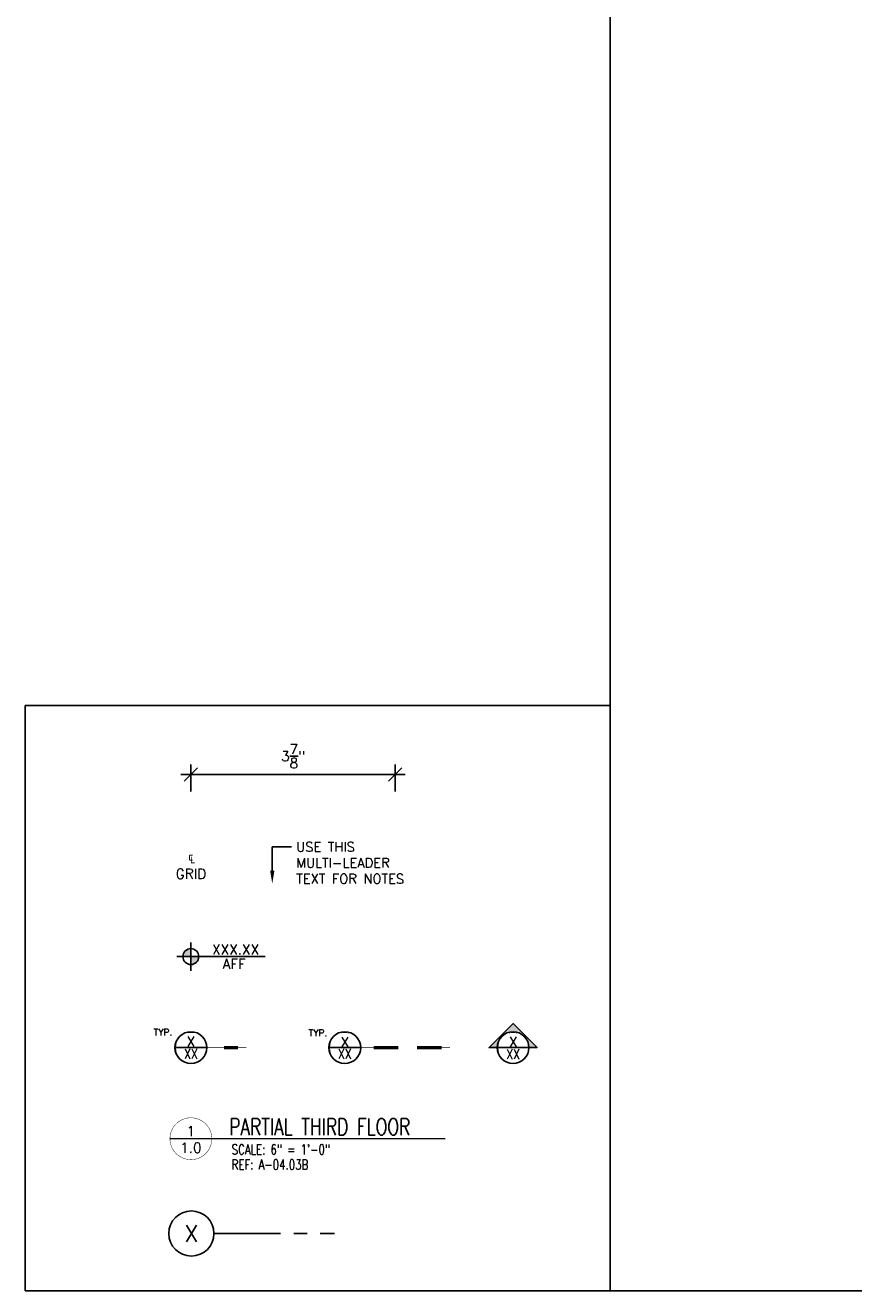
# Model space of a CAD drawing. Header units: inches. Extents: x 0 to 70.2, y 0 to 53.
# Tile 1 of 13: x 0 to 15.6, y 0 to 23.8. Entities that reach past the tile are written whole.
import ezdxf
from ezdxf import colors
from ezdxf.entities.mleader import LeaderData, LeaderLine
from ezdxf.enums import TextEntityAlignment as Align
from ezdxf.math import Vec2, Vec3

# ---------------------------------------------------------------- set-up
doc = ezdxf.new("R2010")
doc.units = ezdxf.units.IN
doc.header["$MEASUREMENT"] = 0
doc.linetypes.add('CENTER', pattern=[2, 1.25, -0.25, 0.25, -0.25])
for name, color, linetype in [('1-DIM', 4, 'Continuous'), ('1-REF', 4, 'Continuous'), ('1-TEXT', 2, 'Continuous'), ('1-TITLE', 4, 'Continuous')]:
    doc.layers.add(name, color=color, linetype=linetype)
doc.layers.add('1-VIEWPORT', color=3, linetype='Continuous', plot=False)
doc.styles.add('ROMANS', font='romans.shx')
doc.styles.add('TEXT', font='romans.shx')
doc.dimstyles.new('DIM 6-12', dxfattribs={"dimscale": 2, "dimtxt": 0.09375, "dimasz": 0.125, "dimexe": 0.09375, "dimexo": 0.09375, "dimgap": 0.0625, "dimtad": 1, "dimdec": 4, "dimzin": 3, "dimdsep": 46, "dimlunit": 5, "dimtxsty": 'TEXT', "dimblk": 'OBLIQUE', "dimcen": 0.09375, "dimdle": 0.09375, "dimclrd": 256, "dimclre": 4, "dimclrt": 2, "dimadec": 0, "dimazin": 0, "dimtfac": 1, "dimtdec": 4, "dimtmove": 0, "dimatfit": 3, "dimfxl": 1, "dimtfill": 1, "dimtolj": 1, "dimtzin": 0, "dimlwd": -1, "dimlwe": -1, "dimarcsym": 0})

# ---------------------------------------------------------------- blocks, each defined once
blk = doc.blocks.new('_Oblique')
at = {"color": 0, "linetype": 'ByBlock', "lineweight": -2}
blk.add_line((-0.5, -0.5), (0.5, 0.5), dxfattribs=at)
blk = doc.blocks.new('*D15')
at = {"layer": '1-DIM', "color": 4, "transparency": 16777216}
for p, q in [((3.115, 9.382), (3.115, 9.892)), ((6.959, 9.382), (6.959, 9.892))]:
    blk.add_line(p, q, dxfattribs=at)
at = {"layer": '1-DIM', "transparency": 16777216}
blk.add_line((2.927, 9.704), (7.146, 9.704), dxfattribs=at)
at = {"layer": 'Defpoints', "color": 0, "transparency": 16777216}
for p in [(6.959, 9.704), (3.115, 9.194), (6.959, 9.194)]:
    blk.add_point(p, dxfattribs=at)
at = {"layer": '1-DIM', "transparency": 16777216, "xscale": 0.25, "yscale": 0.25, "zscale": 0.25, "rotation": 180}
blk.add_blockref('_Oblique', (3.115, 9.704), dxfattribs=at)
at = {"layer": '1-DIM', "transparency": 16777216, "xscale": 0.25, "yscale": 0.25, "zscale": 0.25}
blk.add_blockref('_Oblique', (6.959, 9.704), dxfattribs=at)
at = {"layer": '1-DIM', "color": 2, "transparency": 16777216, "insert": (5.037, 10.048), "char_height": 0.1875, "attachment_point": 5, "style": 'TEXT', "bg_fill": 3, "box_fill_scale": 1.25, "bg_fill_color": 256, "bg_fill_true_color": 13158600, "bg_fill_transparency": 0}
blk.add_mtext('\\A1;3{\\H1.000000x;\\S7/8;}"', dxfattribs=at)
blk = doc.blocks.new('*U9')
at = {"layer": '1-TITLE', "const_width": 0.00651}
blk.add_lwpolyline([(0, 0, 1), (0.628, 0, 0.414214), (0.314, 0.314, 0.414214), (0, 0, 2.926408)], format="xyb", dxfattribs=at)
at = {"layer": '1-TITLE', "const_width": 0.02}
blk.add_lwpolyline([(0, 0), (4.132, 0)], dxfattribs=at)
at = {"layer": '1-TEXT', "style": 'TEXT'}
for tag, p in [('DETAIL#', (0.301, 0.094)), ('SHEET#', (0.306, -0.207))]:
    blk.add_attdef(tag, text='', height=0.125, dxfattribs=at).set_placement(p, align=Align.CENTER)
at = {"layer": '1-TEXT', "color": 2, "style": 'TEXT'}
blk.add_attdef('VIEWNAME', (0.89, 0.061), '', height=0.25, dxfattribs=at)
at = {"layer": '1-TEXT', "style": 'TEXT'}
for tag, p in [('NOTE1', (0.926, -0.281)), ('NOTE2', (0.926, -0.463)), ('NOTE3', (0.926, -0.655)), ('NOTE4', (0.926, -0.832))]:
    blk.add_attdef(tag, p, '', height=0.125, dxfattribs=at)
blk = doc.blocks.new('*U10')
blk.add_wipeout([(0, 0.404), (-0.101, 0.391), (-0.195, 0.354), (-0.277, 0.295), (-0.341, 0.217), (-0.384, 0.125), (-0.403, 0.025), (-0.397, -0.076), (-0.366, -0.172), (-0.311, -0.258), (-0.238, -0.327), (-0.149, -0.376), (-0.051, -0.401), (0.051, -0.401), (0.149, -0.376), (0.238, -0.327), (0.311, -0.258), (0.366, -0.172), (0.397, -0.076), (0.403, 0.025), (0.384, 0.125), (0.341, 0.217), (0.277, 0.295), (0.195, 0.354), (0.101, 0.391)])
at = {"layer": '1-REF', "linetype": 'CENTER'}
blk.add_line((0.425, 0), (2.693, 0), dxfattribs=at)
at = {"layer": '1-REF'}
blk.add_circle((0, 0), 0.425, dxfattribs=at)
at = {"layer": '1-TEXT', "style": 'TEXT'}
blk.add_attdef('GRID', (-0.134, -0.155), '', height=0.312, dxfattribs=at)
blk = doc.blocks.new('*U11')
at = {"layer": '1-TEXT', "style": 'TEXT'}
for tag, p in [('ELEV.', (0.861, 0.143)), ('AFF', (0.861, -0.139))]:
    blk.add_attdef(tag, text='', height=0.188, dxfattribs=at).set_placement(p, align=Align.MIDDLE_CENTER)
blk.add_wipeout([(0, 0.149), (-0.037, 0.144), (-0.072, 0.13), (-0.102, 0.108), (-0.126, 0.08), (-0.142, 0.046), (-0.149, 0.009), (-0.146, -0.028), (-0.135, -0.063), (-0.115, -0.095), (-0.087, -0.12), (-0.055, -0.138), (-0.019, -0.148), (0.019, -0.148), (0.055, -0.138), (0.087, -0.12), (0.115, -0.095), (0.135, -0.063), (0.146, -0.028), (0.149, 0.009), (0.142, 0.046), (0.126, 0.08), (0.102, 0.108), (0.072, 0.13), (0.037, 0.144)])
at = {"layer": '1-DIM'}
h = blk.add_hatch(color=256, dxfattribs=at)
h.paths.add_polyline_path([(0, 0.149, 0.414214), (-0.149, 0), (0, 0)])
h.paths.add_polyline_path([(0.149, 0), (0, 0), (0, -0.149, 0.414214)])
for p, q in [((0, 0.266), (0, -0.266)), ((-0.266, 0), (0.266, 0))]:
    blk.add_line(p, q, dxfattribs=at)
at = {"layer": '1-DIM', "linetype": 'CENTER'}
blk.add_lwpolyline([(0.149, 0), (1.41, 0)], dxfattribs=at)
at = {"layer": '1-DIM'}
blk.add_circle((0, 0), 0.149, dxfattribs=at)
blk = doc.blocks.new('*U12')
blk.add_wipeout([(0, 7.22), (-1.79, 6.99), (-3.48, 6.32), (-4.94, 5.26), (-6.09, 3.87), (-6.86, 2.23), (-7.2, 0.45), (-7.09, -1.35), (-6.53, -3.07), (-5.56, -4.6), (-4.24, -5.84), (-2.66, -6.71), (-0.9, -7.16), (0.9, -7.16), (2.66, -6.71), (4.24, -5.84), (5.56, -4.6), (6.53, -3.07), (7.09, -1.35), (7.2, 0.45), (6.86, 2.23), (6.09, 3.87), (4.94, 5.26), (3.48, 6.32), (1.79, 6.99)])
at = {"layer": '1-REF'}
blk.add_hatch(color=256, dxfattribs=at).paths.add_polyline_path([(0, 11.47), (11.47, 0), (7.6, 0, 0.414214), (0, 7.6, 0.414214), (-7.6, 0), (-11.47, 0)])
blk.add_line((-7.6, 0), (7.6, 0), dxfattribs=at)
blk.add_lwpolyline([(-7.6, 0), (-11.47, 0), (0, 11.47), (11.47, 0), (7.6, 0)], dxfattribs=at)
blk.add_circle((0, 0), 7.6, dxfattribs=at)
at = {"layer": '1-REF', "color": 2, "style": 'ROMANS'}
for tag, p in [('DETAIL', (-1.74, 1.63)), ('PAGE', (-3.51, -5.3))]:
    blk.add_attdef(tag, p, '', height=3.8, dxfattribs=at)
blk = doc.blocks.new('*U13')
blk.add_wipeout([(0, 6.92), (-1.72, 6.7), (-3.33, 6.06), (-4.73, 5.04), (-5.84, 3.71), (-6.58, 2.14), (-6.9, 0.43), (-6.79, -1.3), (-6.26, -2.95), (-5.33, -4.41), (-4.07, -5.6), (-2.55, -6.43), (-0.87, -6.86), (0.87, -6.86), (2.55, -6.43), (4.07, -5.6), (5.33, -4.41), (6.26, -2.95), (6.79, -1.3), (6.9, 0.43), (6.58, 2.14), (5.84, 3.71), (4.73, 5.04), (3.33, 6.06), (1.72, 6.7)])
at = {"layer": '1-REF'}
blk.add_line((7.18, 0), (-7.18, 0), dxfattribs=at)
blk.add_lwpolyline([(25, 0, 0.343, 0.343, 0), (21.24, 0, 1.46, 1.46, 0), (14.88, 0, 0.343, 0.343, 0), (7.18, 0, 0, 0, 0)], format="xyseb", dxfattribs=at)
blk.add_circle((0, 0), 7.18, dxfattribs=at)
at = {"layer": '1-REF', "color": 2, "style": 'TEXT'}
for tag, p in [('TYP.', (-17.24, 5.41)), ('DETAIL', (-1.33, 1.74)), ('PAGE', (-2.43, -4.86))]:
    blk.add_attdef(tag, p, '', height=3.43, dxfattribs=at)
blk = doc.blocks.new('*U14')
at = {"layer": '1-REF'}
blk.add_lwpolyline([(50.25, 0, 0.363, 0.363, 0), (46.27, 0, 1.55, 1.55, 0), (34.46, 0, 0.363, 0.363, 0)], format="xyseb", dxfattribs=at)
blk.add_wipeout([(0, 7.22), (-1.79, 6.99), (-3.48, 6.32), (-4.94, 5.26), (-6.09, 3.87), (-6.86, 2.23), (-7.2, 0.45), (-7.09, -1.35), (-6.53, -3.07), (-5.56, -4.6), (-4.24, -5.84), (-2.66, -6.71), (-0.9, -7.16), (0.9, -7.16), (2.66, -6.71), (4.24, -5.84), (5.56, -4.6), (6.53, -3.07), (7.09, -1.35), (7.2, 0.45), (6.86, 2.23), (6.09, 3.87), (4.94, 5.26), (3.48, 6.32), (1.79, 6.99)])
blk.add_line((7.6, 0), (-7.6, 0), dxfattribs=at)
blk.add_lwpolyline([(25.66, 0, 1.55, 1.55, 0), (13.84, 0, 0.363, 0.363, 0), (7.6, 0, 0, 0, 0)], format="xyseb", dxfattribs=at)
blk.add_circle((0, 0), 7.6, dxfattribs=at)
at = {"layer": '1-REF', "color": 2, "style": 'TEXT'}
for tag, p, height in [('TYP.', (-18.58, 5.41), 3.2), ('DETAIL', (-1.65, 1.13), 4.5), ('PAGE', (-3.7, -5.43), 4.5)]:
    blk.add_attdef(tag, p, '', height=height, dxfattribs=at)

msp = doc.modelspace()

# ---------------------------------------------------------------- linework, layer by layer
at = {"layer": '1-VIEWPORT'}
msp.add_lwpolyline([(11, 46), (70.24281, 46), (70.24281, 0), (11, 0)], close=True, dxfattribs=at)

# ---------------------------------------------------------------- block references
at = {"layer": '1-TITLE'}
ref = msp.add_blockref('*U9', (2.72079, 2.85711), dxfattribs=dict(at, xscale=1.254172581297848, yscale=1.254172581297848, zscale=1.254172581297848))
ref.add_attrib('VIEWNAME', 'PARTIAL THIRD FLOOR', (3.83713, 2.92627), dxfattribs={"color": 2, "height": 0.312495, "style": 'TEXT', "width": 0.75})
ref.add_attrib('DETAIL#', '1', dxfattribs={"color": 2, "height": 0.1875, "style": 'TEXT'}).set_placement((3.11488, 3.00088), align=Align.MIDDLE_CENTER)
ref.add_attrib('SHEET#', '1.0', dxfattribs={"color": 2, "height": 0.1875, "style": 'TEXT'}).set_placement((3.11488, 2.68733), align=Align.MIDDLE_CENTER)
ref.add_attrib('NOTE1', 'SCALE: 6" = 1\'-0"', dxfattribs={"color": 2, "height": 0.1875, "style": 'TEXT', "width": 0.75}).set_placement((3.88233, 2.50512), align=Align.BOTTOM_LEFT)
ref.add_attrib('NOTE2', 'REF: A-04.03B', (3.88233, 2.27665), dxfattribs={"color": 2, "height": 0.1875, "style": 'TEXT', "width": 0.75})

# ---------------------------------------------------------------- texts
at = {"layer": '1-DIM', "insert": (3.11488, 7.99264), "char_height": 0.1875, "width": 0.9557087, "attachment_point": 5, "style": 'TEXT'}
msp.add_mtext('\\A1;℄\\PGRID', dxfattribs=at)

# ---------------------------------------------------------------- dimensions: what is measured, and where the dimension line sits
at = {"layer": '1-DIM'}
dim = msp.add_linear_dim(base=(6.95865, 9.70448), p1=(3.11488, 9.19402), p2=(6.95865, 9.19402), dimstyle='DIM 6-12', override={"dimpost": '"'}, dxfattribs=at)
dim.commit()
dim.dimension.update_dxf_attribs({"geometry": '*D15', "text_midpoint": (5.03676, 10.04823)})

# ---------------------------------------------------------------- leaders
at = {"layer": '1-TEXT'}
ml = msp.add_multileader_mtext('Standard', dxfattribs=at)
ml.set_content('USE THIS MULTI-LEADER TEXT FOR NOTES', color=256, style='TEXT')
ml.set_leader_properties(color=4, linetype='ByLayer', lineweight=-1)
ml.build(insert=Vec2(0, 0))
ml.multileader.update_dxf_attribs({"dogleg_length": 0.36, "arrow_head_size": 0.25})
ctx = ml.context
ctx.base_point, ctx.char_height, ctx.arrow_head_size, ctx.landing_gap_size, ctx.plane_origin = Vec3(5.00556, 8.34353), 0.18, 0.25, 0.09, Vec3(3.64964, 7.17739)
notes = []
notes.append((ctx, [(0, (1, 1, 0), (4.64556, 8.34353), (1, 0), 0.36, [(0, [(4.64556, 7.64899)], 0, [])])]))
ctx.mtext.insert, ctx.mtext.width, ctx.mtext.flow_direction = Vec3(5.09556, 8.43353), 2.2811959, 5
for ctx, leaders in notes:
    for number, flags, end, landing, length, lines in leaders:
        leader = LeaderData()
        leader.index, (leader.has_last_leader_line, leader.has_dogleg_vector, leader.attachment_direction) = number, flags
        leader.last_leader_point, leader.dogleg_vector, leader.dogleg_length = Vec3(end), Vec3(landing), length
        for number, points, colour, breaks in lines:
            line = LeaderLine()
            line.index, line.vertices, line.color, line.breaks = number, Vec3.list(points), colors.encode_raw_color(colour), breaks
            leader.lines.append(line)
        ctx.leaders.append(leader)

# ---------------------------------------------------------------- next in the draw order: linework, layer by layer
at = {"layer": '1-VIEWPORT'}
msp.add_lwpolyline([(11, 0), (11, 11), (0, 11)], dxfattribs=at)
msp.add_lwpolyline([(0, 0), (11, 0), (11, 11), (0, 11)], close=True, dxfattribs=at)

# ---------------------------------------------------------------- next in the draw order: block references
at = {"layer": '1-DIM'}
ref = msp.add_blockref('*U11', (3.11488, 6.2808), dxfattribs=at)
ref.add_attrib('AFF', 'AFF', dxfattribs={"height": 0.1875, "style": 'TEXT'}).set_placement((3.9296, 6.14277), align=Align.MIDDLE_CENTER)
ref.add_attrib('ELEV.', 'XXX.XX', dxfattribs={"height": 0.1875, "style": 'TEXT'}).set_placement((3.95483, 6.41224), align=Align.MIDDLE_CENTER)
at = {"layer": '1-REF'}
ref = msp.add_blockref('*U12', (9.17426, 4.56896), dxfattribs=dict(at, xscale=0.03937007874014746, yscale=0.03937007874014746, zscale=0.03937007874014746))
ref.add_attrib('PAGE', 'XX', dxfattribs={"color": 2, "height": 0.1875, "style": 'TEXT', "width": 0.8}).set_placement((9.17426, 4.44534), align=Align.MIDDLE_CENTER)
ref.add_attrib('DETAIL', 'X', dxfattribs={"color": 2, "height": 0.1875, "style": 'TEXT'}).set_placement((9.17426, 4.67723), align=Align.MIDDLE_CENTER)
ref = msp.add_blockref('*U13', (3.11488, 4.56896), dxfattribs=dict(at, xscale=0.04166600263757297, yscale=0.04166600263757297, zscale=0.04166600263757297))
ref.add_attrib('TYP.', 'TYP.', (2.4144, 4.79622), dxfattribs={"color": 2, "height": 0.125, "style": 'TEXT'})
ref.add_attrib('PAGE', 'XX', dxfattribs={"color": 2, "height": 0.1875, "style": 'TEXT', "width": 0.8}).set_placement((3.11488, 4.45132), align=Align.MIDDLE_CENTER)
ref.add_attrib('DETAIL', 'X', dxfattribs={"color": 2, "height": 0.1875, "style": 'TEXT'}).set_placement((3.11488, 4.68704), align=Align.MIDDLE_CENTER)
ref = msp.add_blockref('*U14', (6.00939, 4.56896), dxfattribs=dict(at, xscale=0.03937007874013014, yscale=0.03937007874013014, zscale=0.03937007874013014))
ref.add_attrib('DETAIL', 'X', dxfattribs={"color": 2, "height": 0.1875, "style": 'TEXT'}).set_placement((6.00939, 4.67493), align=Align.MIDDLE_CENTER)
ref.add_attrib('PAGE', 'XX', dxfattribs={"color": 2, "height": 0.1875, "style": 'TEXT', "width": 0.8}).set_placement((6.00939, 4.45115), align=Align.MIDDLE_CENTER)
ref.add_attrib('TYP.', 'TYP.', (5.33003, 4.78211), dxfattribs={"color": 2, "height": 0.125, "style": 'TEXT'})
ref = msp.add_blockref('*U10', (3.12425, 1.07512), dxfattribs=at)
ref.add_attrib('GRID', 'X', dxfattribs={"color": 2, "height": 0.3125, "style": 'TEXT'}).set_placement((3.12425, 1.07512), align=Align.MIDDLE_CENTER)

doc.saveas('drawing.dxf')
